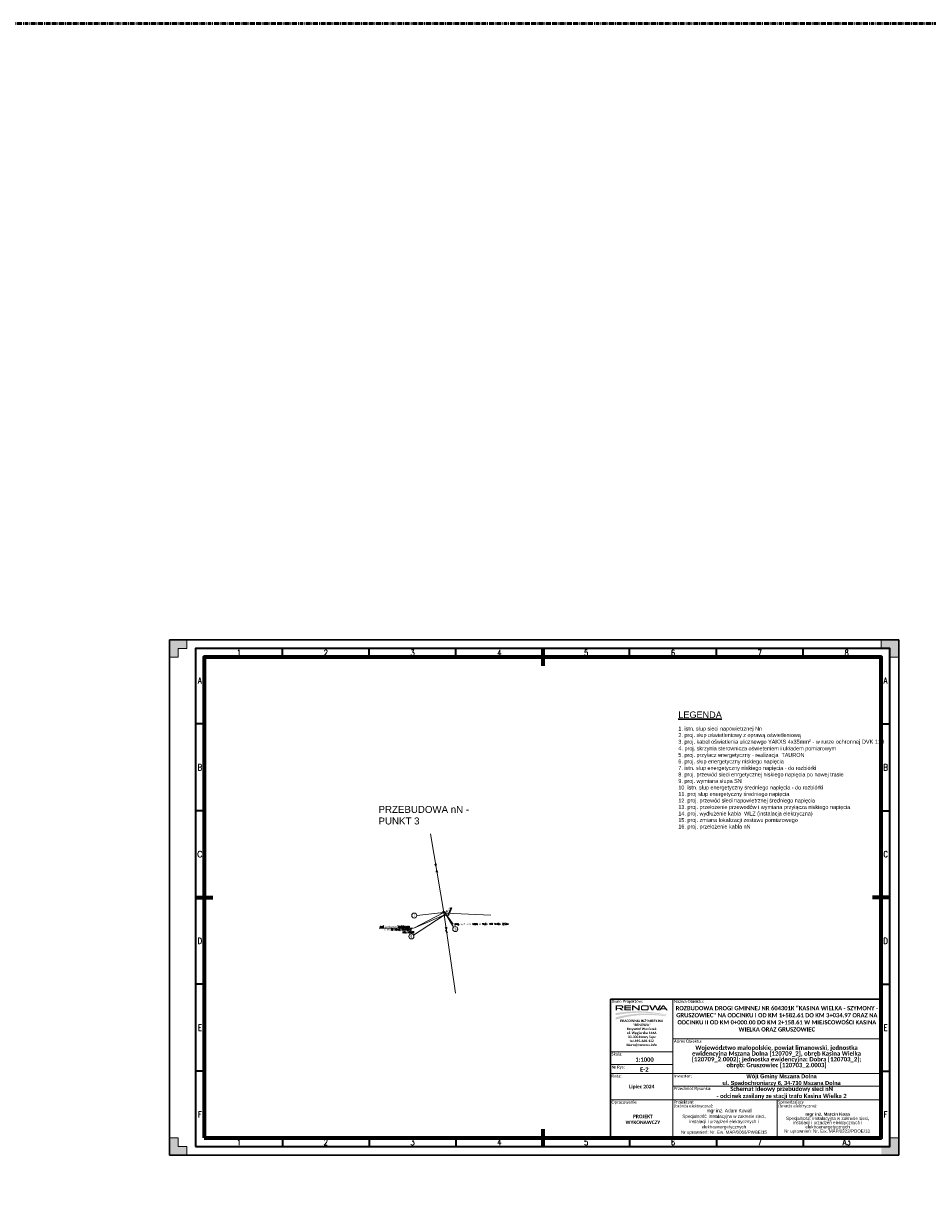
# Model space of a CAD drawing. Header units: metres. Extents: x 7168 to 12828, y 1523 to 3619.
# Tile 5 of 133: x 7757 to 8277, y 2517 to 3191. Entities that reach past the tile are written whole.
import ezdxf
from ezdxf.enums import TextEntityAlignment as Align

# ---------------------------------------------------------------- set-up
doc = ezdxf.new("R2010")
doc.units = ezdxf.units.M
doc.linetypes.add('DASHDOT', pattern=[1, 0.5, -0.25, 0, -0.25])
doc.linetypes.add('DGN Style 2', pattern=[3.921133, 2.35268, -1.568453])
for name, color, linetype, lineweight in [('0_ramka', 7, 'Continuous', 0), ('1_trasa opis', 1, 'Continuous', 0), ('5_urz bezp ruchu pionowa', 216, 'Continuous', 30), ('CP_FRAME', 217, 'Continuous', 70), ('CP_FRCENTR', 217, 'Continuous', 70), ('CP_FRMARK', 253, 'Continuous', 15), ('CP_FRREF', 251, 'Continuous', 35), ('CP_LINENORM', 251, 'Continuous', 25), ('CP_TEXTNORM', 53, 'Continuous', 25), ('proj. słupy', 1, 'Continuous', 30), ('PRZEBUDOWA SIECI', 1, 'DGN Style 2', 13), ('przewód elektroenergetyczny (linia)-Atr1', 250, 'Continuous', 0), ('SUEP_B - Przewód elektroenergetyczny niskiego napięcia', 7, 'Continuous', 0), ('SUTP_B - Przewód telekomunikacyjny napowietrzny', 7, 'Continuous', 0), ('słupy', 250, 'Continuous', 25)]:
    doc.layers.add(name, color=color, linetype=linetype, lineweight=lineweight)
doc.layers.add('AL 4x25', color=250, linetype='Continuous')
doc.styles.add('courier', font='arial.ttf')
doc.styles.add('CP_TXT', font='ROMANS.SHX')
doc.styles.add('CP_TXTCON', font='ROMANS.SHX', dxfattribs={"width": 0.8})
doc.styles.get("Standard").update_dxf_attribs({"font": 'arial.ttf'})
doc.styles.add('Style-Arial', font='arial.ttf')
doc.styles.add('Style-KRENTZ_1250 I 0.20944', font='KRENTZ_1250.shx', dxfattribs={"oblique": 12})
doc.styles.add('Style-txt', font='txt.shx')
doc.styles.add('Stytuacja', font='arial.ttf', dxfattribs={"height": 0.85})
doc.dimstyles.new('1 500 (Arial 0.85)', dxfattribs={"dimtxt": 0.85, "dimasz": 0.425, "dimexe": 0.34, "dimexo": 0.425, "dimgap": 0.425, "dimtad": 1, "dimzin": 11, "dimdsep": 46, "dimtxsty": 'Style-Arial', "dimcen": 0.09, "dimse1": 1, "dimse2": 1, "dimclrd": 256, "dimclre": 256, "dimadec": 1, "dimazin": 1, "dimtfac": 1, "dimtofl": 0, "dimtmove": 0, "dimatfit": 3, "dimfxl": 0, "dimfrac": 2, "dimtzin": 11, "dimlwd": -1, "dimlwe": -1, "dimarcsym": 0})

# ---------------------------------------------------------------- blocks, each defined once
blk = doc.blocks.new('*U62')
at = {"layer": 'słupy'}
h = blk.add_hatch(color=7, dxfattribs=at)
edge = h.paths.add_edge_path()
edge.add_arc((0, 0), 2461, 0, 360)
edge = h.paths.add_edge_path(flags=16)
edge.add_arc((0, 0), 1478, 0, 360)
h = blk.add_hatch(color=7, dxfattribs=at)
h.set_gradient(color1=(255, 255, 255), tint=0.41, name='CYLINDER')
edge = h.paths.add_edge_path()
edge.add_arc((0, 0), 1478, 0, 360)
for radius in [2461, 2461, 1478]:
    blk.add_circle((0, 0), radius, dxfattribs=at)
blk = doc.blocks.new('CP_TEXTREFA3')
for p, q in [((-350, 282), (-350, 287)), ((-300, 282), (-300, 287)), ((-250, 282), (-250, 287)), ((-200, 287), (-200, 282)), ((-150, 282), (-150, 287)), ((-100, 282), (-100, 287)), ((-50, 282), (-50, 287)), ((-395, 243.5), (-400, 243.5)), ((-5, 243.5), (0, 243.5)), ((-395, 193.5), (-400, 193.5)), ((-5, 193.5), (0, 193.5)), ((-400, 143.5), (-395, 143.5)), ((-5, 143.5), (0, 143.5)), ((-395, 93.5), (-400, 93.5)), ((-5, 93.5), (0, 93.5)), ((-395, 43.5), (-400, 43.5)), ((-5, 43.5), (0, 43.5)), ((-350, 5), (-350, 0)), ((-300, 5), (-300, 0)), ((-250, 5), (-250, 0)), ((-200, 5), (-200, 0)), ((-150, 5), (-150, 0)), ((-100, 5), (-100, 0)), ((-50, 5), (-50, 0))]:
    blk.add_line(p, q)
for points in [[(-400, 0), (0, 0), (0, 287), (-400, 287)], [(-395, 5), (-5, 5), (-5, 282), (-395, 282)]]:
    blk.add_lwpolyline(points, close=True)
at = {"layer": 'CP_TEXTNORM', "linetype": 'ByBlock', "style": 'CP_TXTCON', "width": 0.8}
for s, p in [('1', (-375, 284.5)), ('2', (-325, 284.5)), ('3', (-275, 284.5)), ('4', (-225, 284.5)), ('5', (-175, 284.5)), ('6', (-125, 284.5)), ('7', (-75, 284.5)), ('8', (-25, 284.5)), ('A', (-397.5, 268.5)), ('A', (-2.5, 268.5)), ('B', (-397.5, 218.5)), ('B', (-2.5, 218.5)), ('C', (-2.5, 168.5)), ('D', (-397.5, 118.5)), ('D', (-2.5, 118.5)), ('E', (-397.5, 68.5)), ('E', (-2.5, 68.5)), ('F', (-397.5, 18.5)), ('F', (-2.5, 18.5)), ('1', (-375, 2.5)), ('2', (-325, 2.5)), ('3', (-275, 2.5)), ('4', (-225, 2.5)), ('5', (-175, 2.5)), ('6', (-125, 2.5)), ('7', (-75, 2.5)), ('A3', (-25, 2.5))]:
    blk.add_text(s, height=3.5, dxfattribs=at).set_placement(p, align=Align.MIDDLE)
at = {"layer": 'CP_TEXTNORM', "style": 'CP_TXT'}
blk.add_text('C', height=3.5, dxfattribs=at).set_placement((-397.5, 168.5), align=Align.MIDDLE)
blk = doc.blocks.new('2d_iso_5457_a3_zp5y')
at = {"layer": 'CP_FRMARK'}
for points in [[(10, 292), (10, 297), (0, 297), (0, 287), (5, 287), (5, 292)], [(415, 292), (415, 287), (420, 287), (420, 297), (410, 297), (410, 292)], [(5, 5), (5, 10), (0, 10), (0, 0), (10, 0), (10, 5)], [(415, 5), (410, 5), (410, 0), (415, 0), (420, 0), (420, 5), (420, 10), (415, 10)]]:
    blk.add_hatch(color=256, dxfattribs=at).paths.add_polyline_path(points)
blk.add_lwpolyline([(20, 10), (410, 10), (410, 287), (20, 287)], close=True)
at = {"layer": 'CP_FRCENTR'}
for p, q in [((215, 292), (215, 282)), ((15, 148.5), (25, 148.5)), ((415, 148.5), (405, 148.5)), ((215, 15), (215, 5))]:
    blk.add_line(p, q, dxfattribs=at)
at = {"layer": 'CP_FRMARK'}
for p, q in [((10, 297), (0, 297)), ((0, 297), (0, 287)), ((10, 292), (10, 297)), ((410, 292), (410, 297)), ((410, 297), (420, 297)), ((420, 297), (420, 287)), ((5, 292), (10, 292)), ((5, 287), (5, 292)), ((415, 292), (410, 292)), ((415, 287), (415, 292)), ((0, 287), (5, 287)), ((420, 287), (415, 287)), ((0, 0), (0, 10)), ((0, 10), (5, 10)), ((5, 10), (5, 5)), ((415, 10), (415, 5)), ((420, 10), (415, 10)), ((420, 0), (420, 10)), ((10, 0), (0, 0)), ((5, 5), (10, 5)), ((10, 5), (10, 0)), ((415, 5), (410, 5)), ((410, 0), (420, 0))]:
    blk.add_line(p, q, dxfattribs=at)
at = {"layer": 'CP_LINENORM', "linetype": 'Continuous'}
blk.add_lwpolyline([(0, 0), (420, 0), (420, 297), (0, 297)], close=True, dxfattribs=at)
at = {"layer": 'CP_FRREF'}
blk.add_blockref('CP_TEXTREFA3', (415, 5), dxfattribs=at)
blk = doc.blocks.new('*U63')
at = {"layer": 'słupy'}
h = blk.add_hatch(color=7, dxfattribs=at)
edge = h.paths.add_edge_path()
edge.add_arc((0, 0), 2461, 0, 360)
edge = h.paths.add_edge_path(flags=16)
edge.add_arc((0, 0), 1478, 0, 360)
h = blk.add_hatch(color=7, dxfattribs=at)
h.set_gradient(color1=(255, 255, 255), tint=0.41, name='CYLINDER')
edge = h.paths.add_edge_path()
edge.add_arc((0, 0), 1478, 0, 360)
at = {"layer": 'proj. słupy'}
for radius in [2461, 1478]:
    blk.add_circle((0, 0), radius, dxfattribs=at)
at = {"layer": 'słupy'}
blk.add_circle((0, 0), 2461, dxfattribs=at)
blk = doc.blocks.new('*D66')
at = {"layer": '5_urz bezp ruchu pionowa', "linetype": 'Continuous'}
for p, q in [((8001.83, 2678.36), (8003.26, 2681.56)), ((8001.66, 2677.98), (8001.23, 2677.01))]:
    blk.add_line(p, q, dxfattribs=at)
at = {"layer": '5_urz bezp ruchu pionowa'}
for points in [[(8001.16, 2677.04), (8001.29, 2676.98), (8001.05, 2676.62)], [(8001.72, 2677.95), (8001.59, 2678), (8001.83, 2678.36)]]:
    blk.add_solid(points, dxfattribs=at)
at = {"layer": 'Defpoints', "color": 0}
for p in [(7999.17, 2677.46), (7999.95, 2679.2), (8001.05, 2676.62)]:
    blk.add_point(p, dxfattribs=at)
at = {"layer": '5_urz bezp ruchu pionowa', "color": 0, "lineweight": 13, "insert": (8001.9, 2680.63), "char_height": 0.85, "attachment_point": 5, "rotation": 65.92645, "style": 'Style-Arial'}
blk.add_mtext('1.91', dxfattribs=at)
blk = doc.blocks.new('RENOWA_1')
at = {"linetype": 'Continuous', "lineweight": -2}
h = blk.add_hatch(color=7, dxfattribs=at)
edge = h.paths.add_edge_path()
edge.add_ellipse((0.068, 0.151), major_axis=(-0.0191, 0), ratio=0.735318, start_angle=180, end_angle=270)
edge.add_line((0.068, 0.165), (0.014, 0.165))
edge.add_line((0.014, 0.165), (-0.001, 0.165))
edge.add_line((-0.001, 0.165), (-0.001, 0.107))
edge.add_line((-0.001, 0.107), (0.014, 0.107))
edge.add_line((0.014, 0.107), (0.014, 0.126))
edge.add_line((0.014, 0.126), (0.04, 0.126))
edge.add_line((0.04, 0.126), (0.067, 0.107))
edge.add_line((0.067, 0.107), (0.089, 0.107))
edge.add_line((0.089, 0.107), (0.06, 0.126))
edge.add_line((0.06, 0.126), (0.065, 0.126))
edge.add_ellipse((0.065, 0.14), major_axis=(0.0215, 0), ratio=0.650164, start_angle=270, end_angle=360)
edge.add_line((0.087, 0.14), (0.087, 0.151))
h.paths.add_polyline_path([(0.071, 0.148), (0.071, 0.141, -0.414214), (0.065, 0.135), (0.014, 0.135), (0.014, 0.154), (0.065, 0.154, -0.414214)], flags=16)
for points in [[(0.099, 0.107), (0.099, 0.118), (0.099, 0.154), (0.099, 0.165), (0.176, 0.165), (0.176, 0.154), (0.115, 0.154), (0.115, 0.141), (0.174, 0.141), (0.174, 0.131), (0.115, 0.131), (0.115, 0.118), (0.176, 0.118), (0.176, 0.107)], [(0.188, 0.107), (0.188, 0.165), (0.203, 0.165), (0.205, 0.165), (0.26, 0.123), (0.26, 0.165), (0.275, 0.165), (0.275, 0.107), (0.26, 0.107), (0.26, 0.107), (0.203, 0.15), (0.203, 0.107)], [(0.431, 0.107), (0.414, 0.107), (0.385, 0.165), (0.403, 0.165), (0.423, 0.12), (0.445, 0.165), (0.461, 0.165), (0.483, 0.12), (0.503, 0.165), (0.521, 0.165), (0.492, 0.107), (0.475, 0.107), (0.453, 0.15)]]:
    blk.add_hatch(color=7, dxfattribs=at).paths.add_polyline_path(points)
h = blk.add_hatch(color=7, dxfattribs=at)
edge = h.paths.add_edge_path()
edge.add_ellipse((0.363, 0.152), major_axis=(0.0179, 0), ratio=0.715756, start_angle=0, end_angle=90)
edge.add_line((0.363, 0.165), (0.307, 0.165))
edge.add_ellipse((0.307, 0.152), major_axis=(-0.0179, 0), ratio=0.715756, start_angle=270, end_angle=360)
edge.add_line((0.289, 0.152), (0.289, 0.12))
edge.add_ellipse((0.307, 0.12), major_axis=(-0.0179, 0), ratio=0.715756, start_angle=0, end_angle=90)
edge.add_line((0.307, 0.107), (0.363, 0.107))
edge.add_ellipse((0.363, 0.12), major_axis=(0.0179, 0), ratio=0.715756, start_angle=270, end_angle=360)
edge.add_line((0.381, 0.12), (0.381, 0.152))
edge = h.paths.add_edge_path(flags=16)
edge.add_ellipse((0.359, 0.147), major_axis=(-0.00672, 0), ratio=0.945371, start_angle=180, end_angle=270, ccw=False)
edge.add_line((0.366, 0.147), (0.366, 0.125))
edge.add_ellipse((0.359, 0.125), major_axis=(-0.00672, 0), ratio=0.945371, start_angle=90, end_angle=180, ccw=False)
edge.add_line((0.359, 0.118), (0.311, 0.118))
edge.add_ellipse((0.311, 0.125), major_axis=(0.00672, 0), ratio=0.945371, start_angle=188.4872, end_angle=270, ccw=False)
edge.add_line((0.304, 0.124), (0.304, 0.148))
edge.add_ellipse((0.311, 0.147), major_axis=(0.00672, 0), ratio=0.945371, start_angle=90, end_angle=171.5128, ccw=False)
edge.add_line((0.311, 0.154), (0.359, 0.154))
h = blk.add_hatch(color=7, dxfattribs=at)
h.paths.add_polyline_path([(0.496, 0.107), (0.54, 0.165), (0.556, 0.165), (0.6, 0.107), (0.582, 0.107), (0.572, 0.12), (0.548, 0.12), (0.524, 0.12), (0.514, 0.107)])
h.paths.add_polyline_path([(0.53, 0.129), (0.548, 0.154), (0.566, 0.129), (0.548, 0.129)], flags=16)
h = blk.add_hatch(color=7, dxfattribs=at)
h.set_gradient(rotation=270, tint=1, name='INVHEMISPHERICAL')
h.paths.add_polyline_path([(0.486, 0.066), (0.581, 0.053), (0.581, 0.059), (0.556, 0.064, 0.087432), (0.018, 0.078), (-0.001, 0.075), (-0.001, 0.052), (0.012, 0.054, -0.082937)])
h = blk.add_hatch(color=7, dxfattribs=at)
h.set_gradient(rotation=270, tint=1, name='INVHEMISPHERICAL')
h.paths.add_polyline_path([(0.496, 0.048), (0.581, 0.039), (0.581, 0.047), (0.553, 0.051, 0.10443), (0.017, 0.031), (-0.001, 0.027), (-0.001, 0), (0, 0, -0.100635)])

msp = doc.modelspace()

# ---------------------------------------------------------------- linework, layer by layer
at = {"color": 1, "lineweight": 20}
for p, q in [((7999.034, 2677.16), (7981.329, 2665.77)), ((7998.604, 2678.862), (7983.203, 2677.135)), ((7999.601, 2678.429), (8004.395, 2670.242))]:
    msp.add_line(p, q, dxfattribs=at)
at = {"color": 0, "linetype": 'Continuous', "lineweight": 13}
for p, q in [((7998.149, 2679.306), (7999.14, 2679.438)), ((7998.215, 2678.811), (7998.149, 2679.306)), ((7998.215, 2678.811), (7999.206, 2678.943)), ((7999.206, 2678.943), (7999.14, 2679.438))]:
    msp.add_line(p, q, dxfattribs=at)
at = {"color": 6, "linetype": 'DASHDOT', "lineweight": 50}
msp.add_lwpolyline([(7167.922, 3191.04), (12827.852, 3191.04), (12827.852, 1523.068), (7167.922, 1523.068)], close=True, dxfattribs=at)
at = {"color": 1, "lineweight": 20}
for centre in [(7981.755, 2677.018), (8005.42, 2669.214), (7980.104, 2664.99)]:
    msp.add_circle(centre, 1.452, dxfattribs=at)
at = {"color": 1}
msp.add_3dface([(7840.789, 2835.908), (8260.789, 2835.908), (8260.789, 2538.908), (7840.789, 2538.908)], dxfattribs=at)
at = {"layer": '0_ramka', "color": 7, "linetype": 'Continuous', "lineweight": 0}
for p, q in [((8130.789, 2628.908), (8130.789, 2554.908)), ((8250.789, 2605.933), (8130.789, 2605.933)), ((8130.789, 2598.532), (8094.789, 2598.532)), ((8130.789, 2591.199), (8094.789, 2591.199)), ((8250.789, 2586.02), (8094.789, 2586.021)), ((8250.789, 2578.688), (8130.789, 2578.688)), ((8250.789, 2570.908), (8094.789, 2570.909)), ((8190.789, 2570.908), (8190.789, 2548.908)), ((8130.789, 2554.908), (8130.789, 2548.908))]:
    msp.add_line(p, q, dxfattribs=at)
at = {"layer": '0_ramka', "color": 7, "linetype": 'Continuous', "lineweight": 30, "flags": 128}
msp.add_lwpolyline([(8094.789, 2628.908), (8250.789, 2628.908), (8250.789, 2548.908), (8094.789, 2548.908), (8094.789, 2628.908)], close=True, dxfattribs=at)
at = {"layer": '1_trasa opis', "color": 212}
msp.add_line((7995.93, 2678.583), (8025.904, 2677.326), dxfattribs=at)
at = {"layer": 'PRZEBUDOWA SIECI', "color": 6, "linetype": 'Continuous', "lineweight": 13}
msp.add_line((7981.52, 2669.804), (7998.88, 2678.844), dxfattribs=at)
at = {"layer": 'PRZEBUDOWA SIECI', "color": 6, "linetype": 'Continuous', "lineweight": 13, "flags": 128}
for points in [[(7998.821, 2677.144), (7981.52, 2669.804)], [(7999.947, 2679.204), (7999.034, 2677.16)], [(7999.622, 2678.476), (8004.166, 2672.002)], [(7961.633, 2669.804), (7981.16, 2669.804)]]:
    msp.add_lwpolyline(points, dxfattribs=at)
at = {"layer": 'przewód elektroenergetyczny (linia)-Atr1', "color": 1, "linetype": 'Continuous'}
msp.add_line((7999.947, 2679.204), (8000.939, 2679.204), dxfattribs=at)
at = {"layer": 'SUEP_B - Przewód elektroenergetyczny niskiego napięcia', "color": 1, "linetype": 'Continuous', "lineweight": 13}
for p, q in [((7998.787, 2678.844), (7991.067, 2724.114)), ((7993.546, 2706.608), (7994.291, 2705.214)), ((7994.291, 2705.214), (7994.531, 2706.776)), ((7994.585, 2703.489), (7994.344, 2701.926)), ((7995.33, 2702.094), (7994.585, 2703.489)), ((8005.597, 2632.314), (7998.787, 2678.844)), ((7999.564, 2670.089), (8000.275, 2668.677)), ((8000.275, 2668.677), (8000.553, 2670.234))]:
    msp.add_line(p, q, dxfattribs=at)
at = {"layer": 'SUTP_B - Przewód telekomunikacyjny napowietrzny', "color": 40, "linetype": 'Continuous', "lineweight": 13, "true_color": 0xffbe00}
for p, q in [((7998.787, 2678.844), (8005.597, 2632.314)), ((7999.796, 2668.497), (8000.417, 2667.713)), ((8000.417, 2667.713), (8000.561, 2666.724)), ((8000.561, 2666.724), (8000.931, 2667.653))]:
    msp.add_line(p, q, dxfattribs=at)

# ---------------------------------------------------------------- block references
at = {"color": 7, "linetype": 'Continuous', "lineweight": 0, "ltscale": 1000, "xscale": 50.00000000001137, "yscale": 50.00000000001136, "zscale": 50.00000000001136}
msp.add_blockref('RENOWA_1', (8097.829, 2617.037), dxfattribs=at)
at = {"layer": 'AL 4x25', "xscale": 0.000125, "yscale": 0.000125, "zscale": 0.000125}
for name, p in [('*U62', (7998.787, 2678.844)), ('*U63', (7999.127, 2677.159))]:
    msp.add_blockref(name, p, dxfattribs=at)
at = {"layer": 'CP_FRAME'}
msp.add_blockref('2d_iso_5457_a3_zp5y', (7840.789, 2538.908), dxfattribs=at)

# ---------------------------------------------------------------- texts
at = {"lineweight": 30, "ltscale": 100, "insert": (8133.874, 2794.6), "char_height": 1.5, "width": 116.91458, "attachment_point": 1}
msp.add_mtext('{\\H2.5x;\\LLEGENDA \\P\\pt0;\\Ftxt|c238;\\H0.4x;\\P\\fArial|b0|i0|c238|p34;\\H1.4999x;\\l1. istn. słup sieci napowietrznej Nn\\H1.0001x; \\P\\H0.9999x;2. proj. słup oświetleniowy z oprawą oświetleniową\\P3. proj. kabel oświetlenia ulicznewgo YAKXS 4x35\\H1.0256x;mm² - w rurze ochronnej DVK 110\\P4. \\H0.97498x;\\C0;proj. skrzynia sterownicza oświeteniem i układem pomiarowym\\P5. proj. przyłacz energetyczny - realizacja  TAURON\\P6. proj. słup energetyczny niskiego napięcia\\P7. istn. słup energetyczny niskiego napięcia - do rozbiórki\\P8. proj. przewód sieci enrgetycznej niskiego napięcia po nowej trasie\\P9. proj. wymiana słupa SN\\P10. istn. słup energetyczny średniego napięcia - do rozbiórki\\P11. proj słup energetyczny średniego napięcia\\P12. proj. przewód sieci napowietrznej średniego napięcia\\P13. proj. przełożenie przewodów i wymiana przyłącza niskiego napięcia\\P14. proj. wydłużenie kabla  WLZ (instalacja elektryczna)\\P15. proj. zmiana lokalizacji zestawu pomiarowego\\P16. proj. przełożenie kabla nN}', dxfattribs=at)
at = {"color": 1, "lineweight": 20, "char_height": 1.5, "width": 1.10785, "attachment_point": 1}
for s, insert in [('\\H1x;\\W0.75;7', (7981.202, 2677.801)), ('\\H1x;\\W0.75;14', (8004.867, 2669.997)), ('\\H1x;\\W0.75;6', (7979.55, 2665.773))]:
    msp.add_mtext(s, dxfattribs=dict(at, insert=insert))
at = {"color": 7, "lineweight": 13, "rotation": 359.99974, "style": 'courier'}
for s, insert, char_height, width, attachment_point in [('\\fCalibri|b0|i0|c238238|p39;Biuro Projektów:', (8095.389, 2628.443), 1.71093, 40.89129, 1), ('\\P\\P\\fCalibri|b1|i0|c238238|p39;\\H0.6x;PRACOWNIA INŻYNIERYJNA "RENOWA"\\PKrzysztof Waniczek\\Pul. Węgierska 146A\\P33-300 Nowy Sącz\\Ptel.693-468-132\\Pbiuro@renowa.info', (8112.789, 2624.745), 2.31147, 30.4546, 2)]:
    msp.add_mtext(s, dxfattribs=dict(at, insert=insert, char_height=char_height, width=width, attachment_point=attachment_point))
at = {"color": 7, "lineweight": 13, "insert": (8130.004, 2565.619), "char_height": 2, "width": 60, "attachment_point": 1, "style": 'courier'}
msp.add_mtext('\\pi18.623;{\\fArial Narrow|b0|i0|c238|p34;  mgr inż. Adam Kowal\\P\\pi6.1846;\\fArial|b0|i0|c238|p34;\\H0.9167x;\\C256;Specjalność: instalacyjna w zakresie sieci,\\P\\pi10.243;instalacji i urządzeń elektrycznych i \\P\\pi17.321;elektroenergetycznych\\P\\pi5.3804;Nr uprawnień: Nr. Ew. MAP/0066/PWBE/15\\P}', dxfattribs=at)
at = {"color": 7, "lineweight": 13, "insert": (8194.829, 2563.536), "char_height": 2, "width": 49.77348, "attachment_point": 1, "line_spacing_factor": 0.8, "style": 'courier'}
msp.add_mtext('\\pi12.201;{\\fArial|b1|i0|c238|p34;\\H0.9167x;\\C256;mgr inż. Marcin Koza\\P\\pi1.0713;\\fArial|b0|i0|c238|p34;Specjalność: instalacyjna w zakresie sieci,\\P\\pi5.1295;instalacji i urządzeń elektrycznych i \\P\\pi12.207;elektroenergetycznych\\P\\pi0;Nr uprawnień: Nr. Ew. MAP/0323/POOE/13}', dxfattribs=at)
at = {"layer": '0_ramka', "color": 7, "lineweight": 0, "rotation": 359.999778}
for s, insert, char_height, width, attachment_point, style in [('\\fCalibri|b0|i0|c238238|p39;Nazwa Obiektu:', (8131.389, 2628.43), 1.71093, 40.89129, 1, 'courier'), ('\\pt0.0782141;\\fCalibri|b1|i0|c238238|p39;ROZBUDOWA DROGI GMINNEJ NR 604301K "KASINA WIELKA - SZYMONY - GRUSZOWIEC" NA ODCINKU I OD KM 1+582.61 DO KM 3+034.97 ORAZ NA ODCINKU II OD KM 0+000.00 DO KM 2+158.61 W MIEJSCOWOŚCI KASINA WIELKA ORAZ GRUSZOWIEC', (8190.612, 2617.523), 2.44419, 117.97047, 5, 'Stytuacja'), ('\\fCalibri|b0|i0|c238238|p39;Adres Obiektu:', (8131.389, 2605.455), 1.71093, 40.89129, 1, 'courier'), ('\\fCalibri|b0|i0|c238238|p39;Skala:', (8095.389, 2598.054), 1.71093, 40.89129, 1, 'courier'), ('{\\fCalibri|b1|i0|c158|p39;1:1000}', (8114.401, 2594.008), 2.44419, 19.44312, 5, 'courier'), ('\\fCalibri|b0|i0|c238238|p39;Nr Rys:', (8095.389, 2590.596), 1.71093, 40.89129, 1, 'courier'), ('{\\fCalibri|b1|i0|c158|p39;E-2}', (8114.278, 2588.328), 2.44419, 12.10744, 5, 'Stytuacja'), ('\\fCalibri|b0|i0|c238238|p39;Data:', (8095.389, 2585.413), 1.71093, 40.89129, 1, 'courier'), ('\\fCalibri|b0|i0|c238238|p39;Inwestor:', (8131.389, 2585.421), 1.71093, 40.89129, 1, 'courier'), ('\\P\\fArial|b1|i0|c238238|p39;Wójt Gminy Mszana Dolna\\Pul. Spadochroniarzy 6, 34-730 Mszana Dolna', (8193.35, 2584.073), 2.32198, 91.84384, 5, 'Stytuacja'), ('\\fCalibri|b1|i0|c238238|p39;Lipiec 2024', (8112.789, 2578.225), 2.03682, 32.8438, 5, 'Stytuacja'), ('\\fCalibri|b0|i0|c238238|p39;Przedmiot Rysunku:', (8131.389, 2578.21), 1.71093, 40.89129, 1, 'courier'), ('\\pt0.035441;{\\fCalibri|b1|i0|c238|p39;Schemat ideowy przebudowy sieci nN\\P- odcinek zasilany ze stacji trafo Kasina Wielka 2}', (8193.35, 2574.798), 2.44419, 96.67773, 5, 'courier'), ('\\fCalibri|b0|i0|c238238|p39;Opracowanie', (8095.389, 2570.344), 1.71093, 40.89129, 1, 'courier'), ('{\\fCalibri|b1|i0|c158|p39;PROJEKT\\PWYKONAWCZY}', (8113.429, 2559.574), 2.03682, 32.8438, 5, 'Stytuacja')]:
    msp.add_mtext(s, dxfattribs=dict(at, insert=insert, char_height=char_height, width=width, attachment_point=attachment_point, style=style))
at = {"layer": '0_ramka', "color": 7, "lineweight": 0, "rotation": 359.999778, "line_spacing_factor": 0.8, "style": 'courier'}
for s, insert, char_height, width, attachment_point in [('\\fCalibri|b1|i0|c238238|p39;Województwo małopolskie, powiat limanowski, jednostka ewidencyjna Mszana Dolna [120709_2], obręb Kasina Wielka [120709_2.0002]; jednostka ewidencyjna: Dobra [120703_2]; obręb: Gruszowiec [120703_2.0003]', (8190.44, 2595.571), 2.5, 107.07528, 5), ('{\\fCalibri|b0|i0|c158|p39;Projektant\\P(branża elektryczna):}', (8131.389, 2570.431), 1.71093, 40.89129, 1), ('{\\fCalibri|b0|i0|c158|p39;Sprawdzający\\P(branża elektryczna):}', (8191.389, 2570.43), 1.71093, 40.89129, 1)]:
    msp.add_mtext(s, dxfattribs=dict(at, insert=insert, char_height=char_height, width=width, attachment_point=attachment_point))
at = {"layer": '5_urz bezp ruchu pionowa', "color": 7, "linetype": 'Continuous', "lineweight": 13, "insert": (7961.187, 2740.172), "char_height": 4, "width": 68.5076, "attachment_point": 1}
msp.add_mtext('PRZEBUDOWA nN - PUNKT 3', dxfattribs=at)
at = {"layer": 'PRZEBUDOWA SIECI', "color": 6, "linetype": 'Continuous', "lineweight": 13, "style": 'Style-txt', "width": 0.75}
for s, p in [('proj przełożenie istniejącego', (7961.993, 2671.137)), ('słupa do nowej lokalizacji', (7964.493, 2669.47)), ('KRL410390', (7975, 2667.774)), ('proj. wydłużenia kabla - WLZ- YKY 4x10- 2/3m', (8005.066, 2672.668))]:
    msp.add_text(s, height=1, dxfattribs=at).set_placement(p, align=Align.TOP_LEFT)
at = {"layer": 'przewód elektroenergetyczny (linia)-Atr1', "color": 1, "linetype": 'Continuous', "style": 'Style-KRENTZ_1250 I 0.20944', "oblique": 12, "width": 0.9}
msp.add_text('eN', height=0.75, dxfattribs=at).set_placement((7999.947, 2679.21), align=Align.BOTTOM_LEFT)

# ---------------------------------------------------------------- dimensions: what is measured, and where the dimension line sits
at = {"layer": '5_urz bezp ruchu pionowa', "color": 7, "linetype": 'Continuous', "lineweight": 13}
dim = msp.add_linear_dim(base=(8001.052, 2676.623), p1=(7999.947, 2679.204), p2=(7999.17, 2677.464), angle=245.926453, dimstyle='1 500 (Arial 0.85)', override={"dimclrt": 0, "dimfrac": 0}, dxfattribs=at)
dim.commit()
dim.dimension.update_dxf_attribs({"geometry": '*D66', "text_midpoint": (8002.685, 2680.279), "dimtype": 161})

doc.saveas('drawing.dxf')
